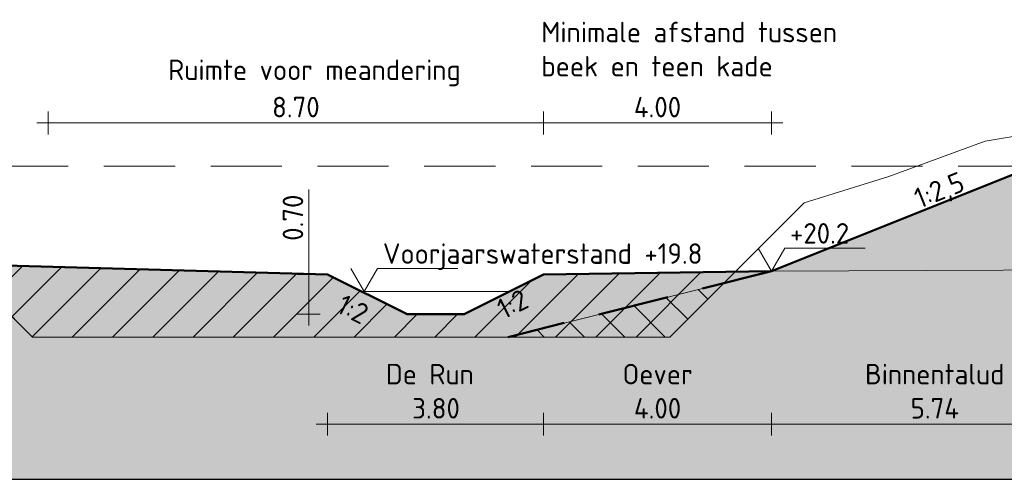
# Model space of a CAD drawing. Header units: metres. Extents: x 161377 to 162521, y 378914 to 379231.
# Tile 65 of 77: x 161967.91 to 161985.2, y 379184.51 to 379192.58. Entities that reach past the tile are written whole.
import ezdxf

# ---------------------------------------------------------------- set-up
doc = ezdxf.new("R2010")
doc.units = ezdxf.units.M
doc.linetypes.add('DASHED2', pattern=[0.375, 0.25, -0.125])
doc.linetypes.add('HIDDEN', pattern=[9.525, 6.35, -3.175])
for name, color, linetype, lineweight in [('B-WE-GR-MAAIVELD-GD', 253, 'Continuous', 18), ('N-XX-GW-GROND_KLEI-O', 7, 'Continuous', 18), ('N-XX-GW-GROND_TEELAARDE-WERK-A-200', 7, 'Continuous', 18), ('N-XX-GW-WATERGANG-GD', 90, 'Continuous', 50), ('X-XX-AL-HULPLIJN-G', 7, 'Continuous', 18), ('X-XX-AL-HULPLIJN-O', 7, 'Continuous', 18), ('X-XX-AL-M', 7, 'Continuous', 18), ('X-XX-AL-NAP-M', 7, 'Continuous', 18)]:
    doc.layers.add(name, color=color, linetype=linetype, lineweight=lineweight)
for name, color, linetype, lineweight, true_color in [('N-WE-GW-GROND-A', 7, 'Continuous', 35, 0xffdf7f), ('N-XX-GW-GROND_KLEIIG-V', 7, 'Continuous', 18, 0xa55200), ('waterspiegel', 7, 'Continuous', 13, 0x0544ff)]:
    doc.layers.add(name, color=color, linetype=linetype, lineweight=lineweight, true_color=true_color)
doc.styles.add('RH-NLCS-A', font='NLCS-ISO.ttf')
doc.dimstyles.new('RH-NLCS-IT-A$0', dxfattribs={"dimscale": 0, "dimtxt": 2.5, "dimasz": 2.5, "dimexe": 1, "dimexo": 5, "dimgap": 0.5, "dimtad": 1, "dimzin": 1, "dimdsep": 46, "dimtxsty": 'RH-NLCS-A', "dimcen": 2.5, "dimdle": 1, "dimclrd": 256, "dimclre": 8, "dimclrt": 256, "dimadec": 0, "dimazin": 0, "dimtfac": 1, "dimtmove": 0, "dimatfit": 3, "dimfxl": 1, "dimfxlon": 1, "dimlwd": -1, "dimlwe": 13, "dimarcsym": 1})

# ---------------------------------------------------------------- blocks, each defined once
blk = doc.blocks.new('Peilmaat')
blk.add_lwpolyline([(-0.162, 0.28), (0, 0), (0.162, 0.28), (1.142, 0.28)])
at = {"style": 'RH-NLCS-A'}
blk.add_attdef('NAP', (0.227, 0.337), '', height=0.25, dxfattribs=at)
blk = doc.blocks.new('*D97')
at = {"layer": 'Defpoints', "color": 0, "transparency": 16777216}
for p in [(161981.11, 379188.165), (161977.111, 379188.109), (161981.11, 379185.477)]:
    blk.add_point(p, dxfattribs=at)
at = {"layer": 'X-XX-AL-M', "color": 8, "linetype": 'HIDDEN', "lineweight": 13, "transparency": 16777216}
for p, q in [((161977.111, 379185.677), (161977.111, 379185.277)), ((161981.11, 379185.677), (161981.11, 379185.277))]:
    blk.add_line(p, q, dxfattribs=at)
at = {"layer": 'X-XX-AL-M', "transparency": 16777216}
blk.add_line((161976.911, 379185.477), (161981.31, 379185.477), dxfattribs=at)
at = {"layer": 'X-XX-AL-M', "transparency": 16777216, "insert": (161979.111, 379186.057), "char_height": 0.36, "width": 5.1301, "attachment_point": 5, "style": 'RH-NLCS-A'}
blk.add_mtext('Oever \\P4.00', dxfattribs=at)
blk = doc.blocks.new('_None')
blk = doc.blocks.new('*D98')
at = {"layer": 'Defpoints', "color": 0, "transparency": 16777216}
for p in [(161986.848, 379190.459), (161981.11, 379188.165), (161986.848, 379185.477)]:
    blk.add_point(p, dxfattribs=at)
at = {"layer": 'X-XX-AL-M', "color": 8, "linetype": 'HIDDEN', "lineweight": 13, "transparency": 16777216}
for p, q in [((161981.11, 379185.677), (161981.11, 379185.277)), ((161986.848, 379185.677), (161986.848, 379185.277))]:
    blk.add_line(p, q, dxfattribs=at)
at = {"layer": 'X-XX-AL-M', "transparency": 16777216}
blk.add_line((161980.91, 379185.477), (161987.048, 379185.477), dxfattribs=at)
at = {"layer": 'X-XX-AL-M', "transparency": 16777216, "insert": (161983.979, 379186.057), "char_height": 0.36, "attachment_point": 5, "style": 'RH-NLCS-A'}
blk.add_mtext('Binnentalud \\P5.74', dxfattribs=at)
blk = doc.blocks.new('*D99')
at = {"layer": 'Defpoints', "color": 0, "transparency": 16777216}
for p in [(161973.314, 379188.109), (161977.111, 379188.109), (161977.111, 379185.477)]:
    blk.add_point(p, dxfattribs=at)
at = {"layer": 'X-XX-AL-M', "color": 8, "linetype": 'HIDDEN', "lineweight": 13, "transparency": 16777216}
for p, q in [((161973.314, 379185.677), (161973.314, 379185.277)), ((161977.111, 379185.677), (161977.111, 379185.277))]:
    blk.add_line(p, q, dxfattribs=at)
at = {"layer": 'X-XX-AL-M', "transparency": 16777216}
blk.add_line((161973.114, 379185.477), (161977.311, 379185.477), dxfattribs=at)
at = {"layer": 'X-XX-AL-M', "transparency": 16777216, "insert": (161975.112, 379186.057), "char_height": 0.36, "attachment_point": 5, "style": 'RH-NLCS-A'}
blk.add_mtext('De Run\\P 3.80', dxfattribs=at)
blk = doc.blocks.new('*D101')
at = {"layer": 'Defpoints', "color": 0, "transparency": 16777216}
for p in [(161981.11, 379190.769), (161981.11, 379188.165), (161977.111, 379188.109)]:
    blk.add_point(p, dxfattribs=at)
at = {"layer": 'X-XX-AL-M', "color": 8, "linetype": 'HIDDEN', "lineweight": 13, "transparency": 16777216}
for p, q in [((161977.111, 379190.569), (161977.111, 379190.969)), ((161981.11, 379190.569), (161981.11, 379190.969))]:
    blk.add_line(p, q, dxfattribs=at)
at = {"layer": 'X-XX-AL-M', "transparency": 16777216}
blk.add_line((161976.911, 379190.769), (161981.31, 379190.769), dxfattribs=at)
at = {"layer": 'X-XX-AL-M', "transparency": 16777216, "insert": (161979.11, 379191.349), "char_height": 0.36, "width": 5.1301, "attachment_point": 5, "style": 'RH-NLCS-A'}
blk.add_mtext('\\P4.00', dxfattribs=at)
blk = doc.blocks.new('*D102')
at = {"layer": 'Defpoints', "color": 0, "transparency": 16777216}
for p in [(161972.989, 379188.109), (161975.714, 379188.109), (161975.714, 379187.409)]:
    blk.add_point(p, dxfattribs=at)
at = {"layer": 'X-XX-AL-M', "transparency": 16777216}
for p, q in [((161972.989, 379188.109), (161972.989, 379189.601)), ((161972.989, 379187.209), (161972.989, 379188.109))]:
    blk.add_line(p, q, dxfattribs=at)
at = {"layer": 'X-XX-AL-M', "color": 8, "linetype": 'HIDDEN', "lineweight": 13, "transparency": 16777216}
for p, q in [((161973.189, 379188.109), (161972.789, 379188.109)), ((161973.189, 379187.409), (161972.789, 379187.409))]:
    blk.add_line(p, q, dxfattribs=at)
at = {"layer": 'X-XX-AL-M', "transparency": 16777216, "insert": (161972.709, 379189.105), "char_height": 0.36, "attachment_point": 5, "rotation": 90, "style": 'RH-NLCS-A'}
blk.add_mtext('0.70', dxfattribs=at)
blk = doc.blocks.new('*D105')
at = {"layer": 'Defpoints', "color": 0, "transparency": 16777216}
for p in [(161977.11, 379190.769), (161977.11, 379188.109), (161968.41, 379185.477)]:
    blk.add_point(p, dxfattribs=at)
at = {"layer": 'X-XX-AL-M', "color": 8, "linetype": 'HIDDEN', "lineweight": 13, "transparency": 16777216}
for p, q in [((161968.41, 379190.569), (161968.41, 379190.969)), ((161977.11, 379190.569), (161977.11, 379190.969))]:
    blk.add_line(p, q, dxfattribs=at)
at = {"layer": 'X-XX-AL-M', "transparency": 16777216}
blk.add_line((161968.21, 379190.769), (161977.31, 379190.769), dxfattribs=at)
at = {"layer": 'X-XX-AL-M', "transparency": 16777216, "insert": (161972.76, 379191.349), "char_height": 0.36, "width": 5.1301, "attachment_point": 5, "style": 'RH-NLCS-A'}
blk.add_mtext('\\P8.70', dxfattribs=at)

msp = doc.modelspace()

# ---------------------------------------------------------------- hatches: boundary and pattern name
at = {"layer": 'N-WE-GW-GROND-A', "transparency": 33554508}
h = msp.add_hatch(color=256, dxfattribs=at)
h.dxf.hatch_style = 1
h.paths.add_polyline_path([(161989.255, 379188.201), (161981.11, 379188.165), (161977.11, 379188.109), (161975.714, 379187.409), (161974.714, 379187.409), (161973.314, 379188.109), (161962.41, 379188.409), (161958.821, 379188.698), (161957.822, 379188.748), (161954.389, 379188.525), (161954.389, 379184.509), (162015.337, 379184.509), (162015.337, 379188.202), (162005.447, 379188.213), (162003.455, 379188.218), (162002.222, 379188.218), (162002.047, 379188.211), (162000.857, 379188.21), (161999.4, 379187.238), (161998.9, 379187.238), (161997.4, 379188.238)])
at = {"layer": 'N-XX-GW-GROND_KLEIIG-V', "transparency": 33554610}
h = msp.add_hatch(color=256, dxfattribs=at)
h.dxf.hatch_style = 1
h.paths.add_polyline_path([(161991.848, 379190.459), (161986.846, 379190.459), (161981.11, 379188.165), (161989.255, 379188.201), (161997.4, 379188.238)])
at = {"layer": 'N-XX-GW-GROND_TEELAARDE-WERK-A-200'}
h = msp.add_hatch(dxfattribs=at)
h.set_pattern_fill('AGW-WERK_AANVULLEN', color=256, scale=0.1, pattern_type=2)
h.set_pattern_definition([(45, (127.19555, -15.71777), (-0.3535533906, 0.3535533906), [])])
h.paths.add_polyline_path([(161973.314, 379188.109), (161966.86, 379188.286), (161968.137, 379187.009), (161976.487, 379187.009), (161979.328, 379187.009), (161980.475, 379188.156), (161977.11, 379188.109), (161975.714, 379187.409), (161974.714, 379187.409)])
h = msp.add_hatch(dxfattribs=at)
h.set_pattern_fill('AGW-WERK_AANVULLEN', color=256, scale=0.1, angle=90, pattern_type=2)
h.set_pattern_definition([(135, (127.19555, -15.71777), (-0.3535533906, -0.3535533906), [])])
h.paths.add_polyline_path([(161980.275, 379187.956), (161976.487, 379187.009), (161979.328, 379187.009)])

# ---------------------------------------------------------------- linework, layer by layer
msp.add_lwpolyline([(162015.337, 379188.202), (162015.242, 379188.202), (162005.447, 379188.213), (162003.455, 379188.218), (162002.222, 379188.218), (162001.953, 379188.216), (162000.857, 379188.21), (161999.4, 379187.238), (161998.9, 379187.238), (161997.4, 379188.238), (161991.848, 379190.459), (161986.846, 379190.459), (161981.11, 379188.165), (161977.11, 379188.109), (161975.714, 379187.409), (161974.714, 379187.409), (161973.314, 379188.109), (161962.41, 379188.409), (161962.41, 379188.409), (161958.821, 379188.698), (161957.822, 379188.748), (161954.389, 379188.525), (161954.389, 379184.509), (162015.337, 379184.509)], close=True)
at = {"layer": 'B-WE-GR-MAAIVELD-GD', "flags": 128}
msp.add_lwpolyline([(161954.389, 379188.525), (161954.481, 379188.529), (161957.822, 379188.748), (161958.821, 379188.698), (161962.892, 379188.372), (161963.037, 379188.358), (161964.761, 379188.415), (161966.687, 379188.459), (161968.137, 379187.009), (161979.328, 379187.009), (161981.687, 379189.368), (161983.173, 379189.831), (161984.862, 379190.451), (161988.244, 379191.013)], dxfattribs=at)
at = {"layer": 'N-XX-GW-GROND_KLEI-O'}
msp.add_lwpolyline([(161991.848, 379190.459), (161986.846, 379190.459), (161981.11, 379188.165), (161989.255, 379188.201), (161989.255, 379188.201), (161989.255, 379188.201), (161989.255, 379188.201), (161997.4, 379188.238)], close=True, dxfattribs=at)
at = {"layer": 'N-XX-GW-WATERGANG-GD'}
for points in [[(161981.11, 379188.165), (161986.846, 379190.459), (161991.848, 379190.459), (161997.4, 379188.238)], [(161973.314, 379188.109), (161962.41, 379188.409)], [(161977.11, 379188.109), (161981.11, 379188.165)], [(161973.314, 379188.109), (161974.714, 379187.409), (161975.714, 379187.409), (161977.11, 379188.109)]]:
    msp.add_lwpolyline(points, dxfattribs=at)
at = {"layer": 'N-XX-GW-WATERGANG-GD', "linetype": 'DASHED2', "ltscale": 5}
msp.add_lwpolyline([(161981.11, 379188.165), (161976.487, 379187.009)], dxfattribs=at)
at = {"layer": 'waterspiegel', "linetype": 'DASHED2', "ltscale": 5}
msp.add_line((161954.389, 379190.009), (161985.721, 379190.009), dxfattribs=at)
at = {"layer": 'waterspiegel'}
msp.add_line((161973.914, 379187.809), (161976.512, 379187.809), dxfattribs=at)
at = {"layer": 'X-XX-AL-HULPLIJN-G'}
for points in [[(161973.314, 379188.109), (161966.86, 379188.286), (161968.137, 379187.009), (161976.487, 379187.009), (161979.328, 379187.009), (161980.475, 379188.156), (161977.11, 379188.109), (161975.714, 379187.409), (161974.714, 379187.409)], [(161980.275, 379187.956), (161976.487, 379187.009), (161979.328, 379187.009)]]:
    msp.add_lwpolyline(points, close=True, dxfattribs=at)
at = {"layer": 'X-XX-AL-HULPLIJN-O'}
msp.add_lwpolyline([(161954.389, 379188.525), (161954.389, 379184.509), (162015.337, 379184.509), (162015.337, 379188.257)], dxfattribs=at)

# ---------------------------------------------------------------- block references
at = {"layer": 'waterspiegel', "xscale": 1.44, "yscale": 1.44, "zscale": 1.44}
msp.add_blockref('Peilmaat', (161973.961, 379187.809), dxfattribs=at).add_auto_attribs({'NAP': 'Voorjaarswaterstand +19.8'})
at = {"layer": 'X-XX-AL-NAP-M', "xscale": 1.44, "yscale": 1.44, "zscale": 1.44}
msp.add_blockref('Peilmaat', (161981.11, 379188.165), dxfattribs=at).add_auto_attribs({'NAP': '+20.2'})

# ---------------------------------------------------------------- texts
at = {"layer": 'X-XX-AL-M', "style": 'RH-NLCS-A'}
msp.add_text('Ruimte voor meandering', height=0.36, dxfattribs=at).set_placement((161970.516, 379191.523))
at = {"layer": 'X-XX-AL-M', "insert": (161977.069, 379192.547), "char_height": 0.36, "width": 6.02563, "attachment_point": 1, "style": 'RH-NLCS-A'}
msp.add_mtext('Minimale afstand tussen beek en teen kade', dxfattribs=at)
at = {"layer": 'X-XX-AL-M', "char_height": 0.36, "width": 0.89861, "attachment_point": 1, "style": 'RH-NLCS-A'}
for s, insert, rotation in [('1:2,5', (161983.578, 379189.595), 21.8), ('1:2', (161976.252, 379187.633), 26.62), ('1:2', (161973.609, 379187.775), 333.43)]:
    msp.add_mtext(s, dxfattribs=dict(at, insert=insert, rotation=rotation))

# ---------------------------------------------------------------- dimensions: what is measured, and where the dimension line sits
at = {"layer": 'X-XX-AL-M'}
for base, p1, p2, text, picture, middle in [((161977.11, 379190.769), (161968.41, 379185.477), (161977.11, 379188.109), '\\P<>', '*D105', (161972.76, 379190.769)), ((161981.11, 379190.769), (161977.111, 379188.109), (161981.11, 379188.165), '\\P<>', '*D101', (161979.11, 379190.769)), ((161986.848, 379185.477), (161981.11, 379188.165), (161986.848, 379190.459), 'Binnentalud \\P<>', '*D98', (161983.979, 379185.477)), ((161981.11, 379185.477), (161977.111, 379188.109), (161981.11, 379188.165), 'Oever \\P<>', '*D97', (161979.111, 379185.477)), ((161977.111, 379185.477), (161973.314, 379188.109), (161977.111, 379188.109), 'De Run\\P <>', '*D99', (161975.112, 379185.477))]:
    dim = msp.add_linear_dim(base=base, p1=p1, p2=p2, text=text, dimstyle='RH-NLCS-IT-A$0', override={"dimtxt": 1.8, "dimblk1": 'None', "dimblk2": 'None', "dimsah": 1}, dxfattribs=at)
    dim.commit()
    dim.dimension.update_dxf_attribs({"geometry": picture, "text_midpoint": middle, "dimtype": 160})
dim = msp.add_aligned_dim(p1=(161975.714, 379187.409), p2=(161975.714, 379188.109), distance=2.725, dimstyle='RH-NLCS-IT-A$0', override={"dimtxt": 1.8, "dimblk1": 'None', "dimblk2": 'None', "dimsah": 1}, dxfattribs=at)
dim.commit()
dim.dimension.update_dxf_attribs({"geometry": '*D102', "text_midpoint": (161972.709, 379189.105)})

doc.saveas('drawing.dxf')
